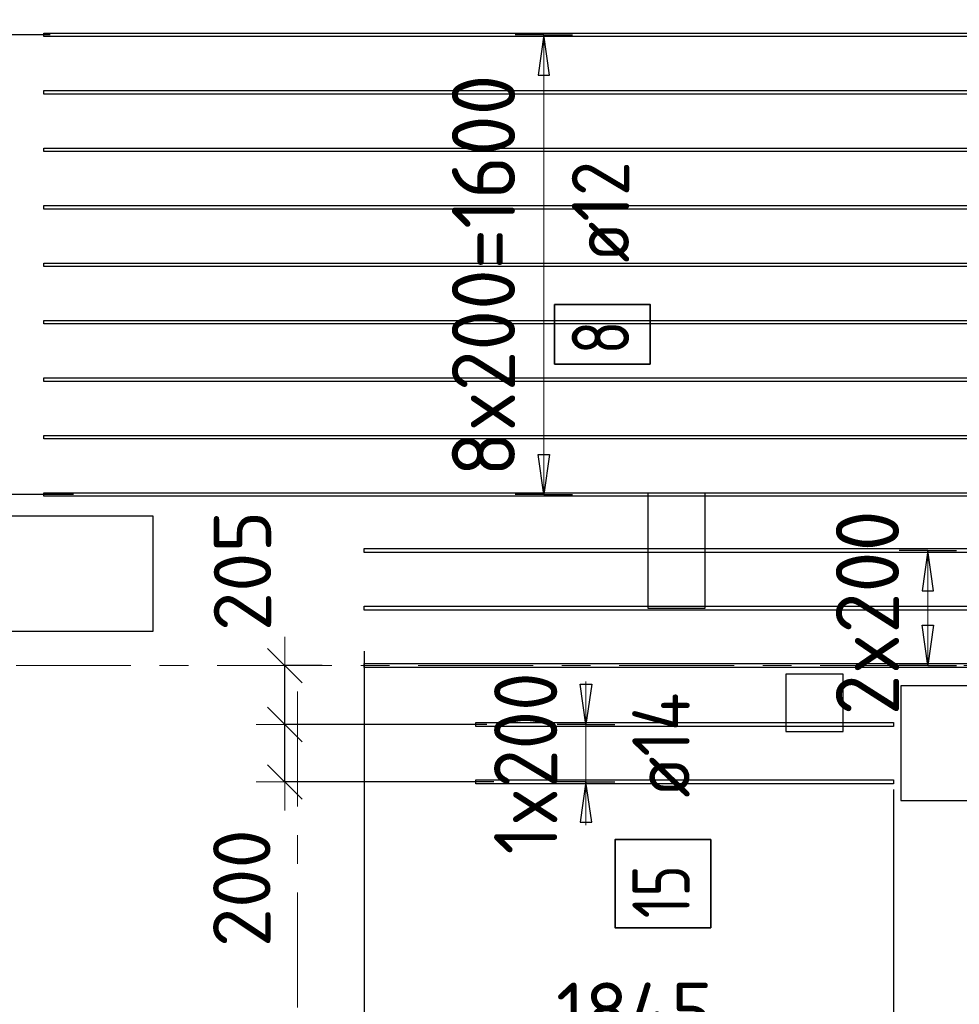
# Model space of a CAD drawing. Header units: metres. Extents: x -38 to 97, y -15 to 21.
# Tile 10 of 111: x 27.48 to 30.75, y 7.82 to 11.25. Entities that reach past the tile are written whole.
import ezdxf

# ---------------------------------------------------------------- set-up
doc = ezdxf.new("R2010")
doc.units = ezdxf.units.M
doc.header["$PDMODE"] = 65
doc.linetypes.add('______11', pattern=[0.5, 0.4, -0.05, 0, -0.05])
doc.linetypes.add('______5', pattern=[1.1, 0.8, -0.1, 0.1, -0.1])
for name, color, linetype, lineweight in [('XR$2$Осевая линия (1)', 7, '______5', 13), ('XR$3$Арм.стержн. Доп. арматура', 180, 'Continuous', 35), ('XR$3$Перекрытие (1)', 7, 'Continuous', 35), ('XR$3$Размерная линия (1)', 7, 'Continuous', 13), ('XR$5$Арм.стержн. Доп. арматура', 180, 'Continuous', 35), ('XR$5$Перекрытие (1)', 7, 'Continuous', 35), ('XR$5$Размерная линия (1)', 7, 'Continuous', 13)]:
    doc.layers.add(name, color=color, linetype=linetype, lineweight=lineweight)
doc.layers.add('XR$3$Арм.стержн.Доп. Арм верхн.зоны Х', color=7, linetype='Continuous', lineweight=35, true_color=0x8c8cff)
doc.layers.add('XR$5$Арм.стержн.Доп. Арм верхн.зоны Х', color=7, linetype='Continuous', lineweight=35, true_color=0x8c8cff)
doc.styles.add('ISOCPEUR', font='txt')
doc.dimstyles.new('DIMSTYLE_3', dxfattribs={"dimtxt": 0.2, "dimasz": 0.2, "dimexe": 0, "dimexo": 0, "dimgap": 0.1, "dimtad": 2, "dimdec": 0, "dimlfac": 1000, "dimrnd": 5, "dimzin": 12, "dimdsep": 46, "dimtxsty": 'ISOCPEUR', "dimblk1": 'ALL_ML_STRICH', "dimblk2": 'ALL_ML_STRICH', "dimsah": 1, "dimcen": 0, "dimclrd": 7, "dimclre": 256, "dimclrt": 7, "dimadec": 0, "dimazin": 0, "dimtfac": 1, "dimtdec": 0, "dimtix": 1, "dimtmove": 2, "dimatfit": 3, "dimfxl": 0, "dimtzin": 0, "dimlwd": 0, "dimlwe": -3, "dimarcsym": 0})
doc.dimstyles.new('DIMSTYLE_6', dxfattribs={"dimtxt": 0.2, "dimasz": 0.2, "dimexe": 0, "dimexo": 0, "dimgap": 0.1, "dimtad": 2, "dimdec": 0, "dimlfac": 1000, "dimrnd": 5, "dimzin": 12, "dimdsep": 46, "dimtxsty": 'ISOCPEUR', "dimblk1": 'ALL_ML_STRICH', "dimblk2": 'ALL_ML_STRICH', "dimsah": 1, "dimcen": 0, "dimclrd": 7, "dimclre": 256, "dimclrt": 7, "dimadec": 0, "dimazin": 0, "dimtfac": 1, "dimtdec": 0, "dimtix": 1, "dimtmove": 2, "dimatfit": 3, "dimfxl": 0, "dimtvp": 1.2, "dimtzin": 0, "dimlwd": 0, "dimlwe": -3, "dimarcsym": 0})

# ---------------------------------------------------------------- blocks, each defined once
blk = doc.blocks.new('ALL_ML_STRICH')
at = {"color": 0, "linetype": 'ByBlock', "lineweight": -2}
for p, q in [((0, -0.5), (0, 0.5)), ((-0.3, -0.3), (0.3, 0.3)), ((-1, 0), (0.5, 0))]:
    blk.add_line(p, q, dxfattribs=at)
blk = doc.blocks.new('*D47')
at = {"layer": 'DEFPOINTS', "color": 7, "linetype": 'Continuous', "lineweight": 13, "transparency": 33554687}
for p in [(27.6088, 11.1953), (27.1075, 9.5953), (27.6898, 9.5953)]:
    blk.add_point(p, dxfattribs=at)
at = {"layer": 'XR$3$Размерная линия (1)', "color": 9, "linetype": 'Continuous', "lineweight": -2, "true_color": 0xc7c7c7, "transparency": 33554687}
for p, q in [((27.5888, 11.1953), (27.1075, 11.1953)), ((27.6698, 9.5953), (27.1075, 9.5953))]:
    blk.add_line(p, q, dxfattribs=at)
at = {"layer": 'XR$3$Размерная линия (1)', "color": 7, "linetype": 'Continuous', "lineweight": -2, "transparency": 33554687}
blk.add_line((27.1075, 9.5953), (27.1075, 11.1953), dxfattribs=at)
at = {"layer": 'XR$3$Размерная линия (1)', "color": 7, "linetype": 'Continuous', "lineweight": 13, "transparency": 33554687, "xscale": 0.2, "yscale": 0.2, "zscale": 0.2}
for p, rotation in [((27.1075, 11.1953), 90), ((27.1075, 9.5953), 270)]:
    blk.add_blockref('ALL_ML_STRICH', p, dxfattribs=dict(at, rotation=rotation))
at = {"layer": 'XR$3$Размерная линия (1)', "color": 7, "linetype": 'Continuous', "lineweight": 13, "transparency": 33554687, "insert": (26.9575, 10.4253), "char_height": 0.2, "width": 0.8, "attachment_point": 5, "rotation": 90, "style": 'ISOCPEUR'}
blk.add_mtext('\\A1;{1600}', dxfattribs=at)
blk = doc.blocks.new('*D48')
at = {"layer": 'DEFPOINTS', "color": 7, "linetype": 'Continuous', "lineweight": 13, "transparency": 33554687}
for p in [(27.6535, 11.3953), (27.1075, 11.1953), (27.6088, 11.1953)]:
    blk.add_point(p, dxfattribs=at)
at = {"layer": 'XR$3$Размерная линия (1)', "color": 9, "linetype": 'Continuous', "lineweight": -2, "true_color": 0xc7c7c7, "transparency": 33554687}
for p, q in [((27.6335, 11.3953), (27.1075, 11.3953)), ((27.5888, 11.1953), (27.1075, 11.1953))]:
    blk.add_line(p, q, dxfattribs=at)
at = {"layer": 'XR$3$Размерная линия (1)', "color": 7, "linetype": 'Continuous', "lineweight": -2, "transparency": 33554687}
blk.add_line((27.1075, 11.1953), (27.1075, 11.3953), dxfattribs=at)
at = {"layer": 'XR$3$Размерная линия (1)', "color": 7, "linetype": 'Continuous', "lineweight": 13, "transparency": 33554687, "xscale": 0.2, "yscale": 0.2, "zscale": 0.2}
for p, rotation in [((27.1075, 11.3953), 90), ((27.1075, 11.1953), 270)]:
    blk.add_blockref('ALL_ML_STRICH', p, dxfattribs=dict(at, rotation=rotation))
at = {"layer": 'XR$3$Размерная линия (1)', "color": 7, "linetype": 'Continuous', "lineweight": 13, "transparency": 33554687, "insert": (26.679, 11.059), "char_height": 0.2, "width": 0.6, "attachment_point": 5, "rotation": 90, "style": 'ISOCPEUR'}
blk.add_mtext('\\A1;{200}', dxfattribs=at)
blk = doc.blocks.new('*D55')
at = {"layer": 'DEFPOINTS', "color": 7, "linetype": 'Continuous', "lineweight": 13, "transparency": 33554687}
for p in [(29.1295, 8.7953), (28.406, 8.5953), (29.1539, 8.5953)]:
    blk.add_point(p, dxfattribs=at)
at = {"layer": 'XR$3$Размерная линия (1)', "color": 9, "linetype": 'Continuous', "lineweight": -2, "true_color": 0xc7c7c7, "transparency": 33554687}
for p, q in [((29.1095, 8.7953), (28.406, 8.7953)), ((29.1339, 8.5953), (28.406, 8.5953))]:
    blk.add_line(p, q, dxfattribs=at)
at = {"layer": 'XR$3$Размерная линия (1)', "color": 7, "linetype": 'Continuous', "lineweight": -2, "transparency": 33554687}
blk.add_line((28.406, 8.5953), (28.406, 8.7953), dxfattribs=at)
at = {"layer": 'XR$3$Размерная линия (1)', "color": 7, "linetype": 'Continuous', "lineweight": 13, "transparency": 33554687, "xscale": 0.2, "yscale": 0.2, "zscale": 0.2}
for p, rotation in [((28.406, 8.7953), 90), ((28.406, 8.5953), 270)]:
    blk.add_blockref('ALL_ML_STRICH', p, dxfattribs=dict(at, rotation=rotation))
at = {"layer": 'XR$3$Размерная линия (1)', "color": 7, "linetype": 'Continuous', "lineweight": 13, "transparency": 33554687, "insert": (28.256, 8.2253), "char_height": 0.2, "width": 0.6, "attachment_point": 5, "rotation": 90, "style": 'ISOCPEUR'}
blk.add_mtext('\\A1;{200}', dxfattribs=at)
blk = doc.blocks.new('*D56')
at = {"layer": 'DEFPOINTS', "color": 7, "linetype": 'Continuous', "lineweight": 13, "transparency": 33554687}
for p in [(28.5564, 9), (28.406, 8.7953), (29.1295, 8.7953)]:
    blk.add_point(p, dxfattribs=at)
at = {"layer": 'XR$3$Размерная линия (1)', "color": 9, "linetype": 'Continuous', "lineweight": -2, "true_color": 0xc7c7c7, "transparency": 33554687}
for p, q in [((28.5364, 9), (28.406, 9)), ((29.1095, 8.7953), (28.406, 8.7953))]:
    blk.add_line(p, q, dxfattribs=at)
at = {"layer": 'XR$3$Размерная линия (1)', "color": 7, "linetype": 'Continuous', "lineweight": -2, "transparency": 33554687}
blk.add_line((28.406, 8.7953), (28.406, 9), dxfattribs=at)
at = {"layer": 'XR$3$Размерная линия (1)', "color": 7, "linetype": 'Continuous', "lineweight": 13, "transparency": 33554687, "xscale": 0.2, "yscale": 0.2, "zscale": 0.2}
for p, rotation in [((28.406, 9), 90), ((28.406, 8.7953), 270)]:
    blk.add_blockref('ALL_ML_STRICH', p, dxfattribs=dict(at, rotation=rotation))
at = {"layer": 'XR$3$Размерная линия (1)', "color": 7, "linetype": 'Continuous', "lineweight": 13, "transparency": 33554687, "insert": (28.2583, 9.3296), "char_height": 0.2, "width": 0.6, "attachment_point": 5, "rotation": 90, "style": 'ISOCPEUR'}
blk.add_mtext('\\A1;{205}', dxfattribs=at)
blk = doc.blocks.new('*D117')
at = {"layer": 'DEFPOINTS', "color": 7, "linetype": 'Continuous', "lineweight": 13, "transparency": 33554687}
for p in [(28.6821, 9.0707), (30.525, 8.5883), (28.6821, 7.6467)]:
    blk.add_point(p, dxfattribs=at)
at = {"layer": 'XR$3$Размерная линия (1)', "color": 9, "linetype": 'Continuous', "lineweight": -2, "true_color": 0xc7c7c7, "transparency": 33554687}
for p, q in [((28.6821, 9.0507), (28.6821, 7.6467)), ((30.525, 8.5683), (30.525, 7.6467))]:
    blk.add_line(p, q, dxfattribs=at)
at = {"layer": 'XR$3$Размерная линия (1)', "color": 7, "linetype": 'Continuous', "lineweight": -2, "transparency": 33554687}
blk.add_line((28.6821, 7.6467), (30.525, 7.6467), dxfattribs=at)
at = {"layer": 'XR$3$Размерная линия (1)', "color": 7, "linetype": 'Continuous', "lineweight": 13, "transparency": 33554687, "xscale": 0.2, "yscale": 0.2, "zscale": 0.2, "rotation": 180}
blk.add_blockref('ALL_ML_STRICH', (28.6821, 7.6467), dxfattribs=at)
at = {"layer": 'XR$3$Размерная линия (1)', "color": 7, "linetype": 'Continuous', "lineweight": 13, "transparency": 33554687, "xscale": 0.2, "yscale": 0.2, "zscale": 0.2}
blk.add_blockref('ALL_ML_STRICH', (30.525, 7.6467), dxfattribs=at)
at = {"layer": 'XR$3$Размерная линия (1)', "color": 7, "linetype": 'Continuous', "lineweight": 13, "transparency": 33554687, "insert": (29.6235, 7.7967), "char_height": 0.2, "width": 0.8, "attachment_point": 5, "style": 'ISOCPEUR'}
blk.add_mtext('\\A1;{1845}', dxfattribs=at)
blk = doc.blocks.new('*D118')
at = {"layer": 'DEFPOINTS', "color": 7, "linetype": 'Continuous', "lineweight": 13, "transparency": 33554687}
for p in [(31.6321, 9.1079), (30.525, 8.5883), (30.525, 7.6467)]:
    blk.add_point(p, dxfattribs=at)
at = {"layer": 'XR$3$Размерная линия (1)', "color": 9, "linetype": 'Continuous', "lineweight": -2, "true_color": 0xc7c7c7, "transparency": 33554687}
for p, q in [((31.6321, 9.0879), (31.6321, 7.6467)), ((30.525, 8.5683), (30.525, 7.6467))]:
    blk.add_line(p, q, dxfattribs=at)
at = {"layer": 'XR$3$Размерная линия (1)', "color": 7, "linetype": 'Continuous', "lineweight": -2, "transparency": 33554687}
blk.add_line((30.525, 7.6467), (31.6321, 7.6467), dxfattribs=at)
at = {"layer": 'XR$3$Размерная линия (1)', "color": 7, "linetype": 'Continuous', "lineweight": 13, "transparency": 33554687, "xscale": 0.2, "yscale": 0.2, "zscale": 0.2, "rotation": 180}
blk.add_blockref('ALL_ML_STRICH', (30.525, 7.6467), dxfattribs=at)
at = {"layer": 'XR$3$Размерная линия (1)', "color": 7, "linetype": 'Continuous', "lineweight": 13, "transparency": 33554687, "xscale": 0.2, "yscale": 0.2, "zscale": 0.2}
blk.add_blockref('ALL_ML_STRICH', (31.6321, 7.6467), dxfattribs=at)
at = {"layer": 'XR$3$Размерная линия (1)', "color": 7, "linetype": 'Continuous', "lineweight": 13, "transparency": 33554687, "insert": (31.1285, 7.7967), "char_height": 0.2, "width": 0.8, "attachment_point": 5, "style": 'ISOCPEUR'}
blk.add_mtext('\\A1;{1105}', dxfattribs=at)
blk = doc.blocks.new('*D344')
at = {"layer": 'DEFPOINTS', "color": 7, "linetype": 'Continuous', "lineweight": 13, "transparency": 33554687}
for p in [(27.6088, 11.1953), (27.1075, 9.5953), (27.6898, 9.5953)]:
    blk.add_point(p, dxfattribs=at)
at = {"layer": 'XR$5$Размерная линия (1)', "color": 9, "linetype": 'Continuous', "lineweight": -2, "true_color": 0xc7c7c7, "transparency": 33554687}
for p, q in [((27.5888, 11.1953), (27.1075, 11.1953)), ((27.6698, 9.5953), (27.1075, 9.5953))]:
    blk.add_line(p, q, dxfattribs=at)
at = {"layer": 'XR$5$Размерная линия (1)', "color": 7, "linetype": 'Continuous', "lineweight": -2, "transparency": 33554687}
blk.add_line((27.1075, 9.5953), (27.1075, 11.1953), dxfattribs=at)
at = {"layer": 'XR$5$Размерная линия (1)', "color": 7, "linetype": 'Continuous', "lineweight": 13, "transparency": 33554687, "xscale": 0.2, "yscale": 0.2, "zscale": 0.2}
for p, rotation in [((27.1075, 11.1953), 90), ((27.1075, 9.5953), 270)]:
    blk.add_blockref('ALL_ML_STRICH', p, dxfattribs=dict(at, rotation=rotation))
at = {"layer": 'XR$5$Размерная линия (1)', "color": 7, "linetype": 'Continuous', "lineweight": 13, "transparency": 33554687, "insert": (26.9575, 10.4253), "char_height": 0.2, "width": 0.8, "attachment_point": 5, "rotation": 90, "style": 'ISOCPEUR'}
blk.add_mtext('\\A1;{1600}', dxfattribs=at)
blk = doc.blocks.new('*D345')
at = {"layer": 'DEFPOINTS', "color": 7, "linetype": 'Continuous', "lineweight": 13, "transparency": 33554687}
for p in [(27.6535, 11.3953), (27.1075, 11.1953), (27.6088, 11.1953)]:
    blk.add_point(p, dxfattribs=at)
at = {"layer": 'XR$5$Размерная линия (1)', "color": 9, "linetype": 'Continuous', "lineweight": -2, "true_color": 0xc7c7c7, "transparency": 33554687}
for p, q in [((27.6335, 11.3953), (27.1075, 11.3953)), ((27.5888, 11.1953), (27.1075, 11.1953))]:
    blk.add_line(p, q, dxfattribs=at)
at = {"layer": 'XR$5$Размерная линия (1)', "color": 7, "linetype": 'Continuous', "lineweight": -2, "transparency": 33554687}
blk.add_line((27.1075, 11.1953), (27.1075, 11.3953), dxfattribs=at)
at = {"layer": 'XR$5$Размерная линия (1)', "color": 7, "linetype": 'Continuous', "lineweight": 13, "transparency": 33554687, "xscale": 0.2, "yscale": 0.2, "zscale": 0.2}
for p, rotation in [((27.1075, 11.3953), 90), ((27.1075, 11.1953), 270)]:
    blk.add_blockref('ALL_ML_STRICH', p, dxfattribs=dict(at, rotation=rotation))
at = {"layer": 'XR$5$Размерная линия (1)', "color": 7, "linetype": 'Continuous', "lineweight": 13, "transparency": 33554687, "insert": (26.679, 11.059), "char_height": 0.2, "width": 0.6, "attachment_point": 5, "rotation": 90, "style": 'ISOCPEUR'}
blk.add_mtext('\\A1;{200}', dxfattribs=at)
blk = doc.blocks.new('*D352')
at = {"layer": 'DEFPOINTS', "color": 7, "linetype": 'Continuous', "lineweight": 13, "transparency": 33554687}
for p in [(29.1295, 8.7953), (28.406, 8.5953), (29.1539, 8.5953)]:
    blk.add_point(p, dxfattribs=at)
at = {"layer": 'XR$5$Размерная линия (1)', "color": 9, "linetype": 'Continuous', "lineweight": -2, "true_color": 0xc7c7c7, "transparency": 33554687}
for p, q in [((29.1095, 8.7953), (28.406, 8.7953)), ((29.1339, 8.5953), (28.406, 8.5953))]:
    blk.add_line(p, q, dxfattribs=at)
at = {"layer": 'XR$5$Размерная линия (1)', "color": 7, "linetype": 'Continuous', "lineweight": -2, "transparency": 33554687}
blk.add_line((28.406, 8.5953), (28.406, 8.7953), dxfattribs=at)
at = {"layer": 'XR$5$Размерная линия (1)', "color": 7, "linetype": 'Continuous', "lineweight": 13, "transparency": 33554687, "xscale": 0.2, "yscale": 0.2, "zscale": 0.2}
for p, rotation in [((28.406, 8.7953), 90), ((28.406, 8.5953), 270)]:
    blk.add_blockref('ALL_ML_STRICH', p, dxfattribs=dict(at, rotation=rotation))
at = {"layer": 'XR$5$Размерная линия (1)', "color": 7, "linetype": 'Continuous', "lineweight": 13, "transparency": 33554687, "insert": (28.256, 8.2253), "char_height": 0.2, "width": 0.6, "attachment_point": 5, "rotation": 90, "style": 'ISOCPEUR'}
blk.add_mtext('\\A1;{200}', dxfattribs=at)
blk = doc.blocks.new('*D353')
at = {"layer": 'DEFPOINTS', "color": 7, "linetype": 'Continuous', "lineweight": 13, "transparency": 33554687}
for p in [(28.5564, 9), (28.406, 8.7953), (29.1295, 8.7953)]:
    blk.add_point(p, dxfattribs=at)
at = {"layer": 'XR$5$Размерная линия (1)', "color": 9, "linetype": 'Continuous', "lineweight": -2, "true_color": 0xc7c7c7, "transparency": 33554687}
for p, q in [((28.5364, 9), (28.406, 9)), ((29.1095, 8.7953), (28.406, 8.7953))]:
    blk.add_line(p, q, dxfattribs=at)
at = {"layer": 'XR$5$Размерная линия (1)', "color": 7, "linetype": 'Continuous', "lineweight": -2, "transparency": 33554687}
blk.add_line((28.406, 8.7953), (28.406, 9), dxfattribs=at)
at = {"layer": 'XR$5$Размерная линия (1)', "color": 7, "linetype": 'Continuous', "lineweight": 13, "transparency": 33554687, "xscale": 0.2, "yscale": 0.2, "zscale": 0.2}
for p, rotation in [((28.406, 9), 90), ((28.406, 8.7953), 270)]:
    blk.add_blockref('ALL_ML_STRICH', p, dxfattribs=dict(at, rotation=rotation))
at = {"layer": 'XR$5$Размерная линия (1)', "color": 7, "linetype": 'Continuous', "lineweight": 13, "transparency": 33554687, "insert": (28.2583, 9.3296), "char_height": 0.2, "width": 0.6, "attachment_point": 5, "rotation": 90, "style": 'ISOCPEUR'}
blk.add_mtext('\\A1;{205}', dxfattribs=at)
blk = doc.blocks.new('*D414')
at = {"layer": 'DEFPOINTS', "color": 7, "linetype": 'Continuous', "lineweight": 13, "transparency": 33554687}
for p in [(28.6821, 9.0707), (30.525, 8.5883), (28.6821, 7.6467)]:
    blk.add_point(p, dxfattribs=at)
at = {"layer": 'XR$5$Размерная линия (1)', "color": 9, "linetype": 'Continuous', "lineweight": -2, "true_color": 0xc7c7c7, "transparency": 33554687}
for p, q in [((28.6821, 9.0507), (28.6821, 7.6467)), ((30.525, 8.5683), (30.525, 7.6467))]:
    blk.add_line(p, q, dxfattribs=at)
at = {"layer": 'XR$5$Размерная линия (1)', "color": 7, "linetype": 'Continuous', "lineweight": -2, "transparency": 33554687}
blk.add_line((28.6821, 7.6467), (30.525, 7.6467), dxfattribs=at)
at = {"layer": 'XR$5$Размерная линия (1)', "color": 7, "linetype": 'Continuous', "lineweight": 13, "transparency": 33554687, "xscale": 0.2, "yscale": 0.2, "zscale": 0.2, "rotation": 180}
blk.add_blockref('ALL_ML_STRICH', (28.6821, 7.6467), dxfattribs=at)
at = {"layer": 'XR$5$Размерная линия (1)', "color": 7, "linetype": 'Continuous', "lineweight": 13, "transparency": 33554687, "xscale": 0.2, "yscale": 0.2, "zscale": 0.2}
blk.add_blockref('ALL_ML_STRICH', (30.525, 7.6467), dxfattribs=at)
at = {"layer": 'XR$5$Размерная линия (1)', "color": 7, "linetype": 'Continuous', "lineweight": 13, "transparency": 33554687, "insert": (29.6235, 7.7967), "char_height": 0.2, "width": 0.8, "attachment_point": 5, "style": 'ISOCPEUR'}
blk.add_mtext('\\A1;{1845}', dxfattribs=at)
blk = doc.blocks.new('*D415')
at = {"layer": 'DEFPOINTS', "color": 7, "linetype": 'Continuous', "lineweight": 13, "transparency": 33554687}
for p in [(31.6321, 9.1079), (30.525, 8.5883), (30.525, 7.6467)]:
    blk.add_point(p, dxfattribs=at)
at = {"layer": 'XR$5$Размерная линия (1)', "color": 9, "linetype": 'Continuous', "lineweight": -2, "true_color": 0xc7c7c7, "transparency": 33554687}
for p, q in [((31.6321, 9.0879), (31.6321, 7.6467)), ((30.525, 8.5683), (30.525, 7.6467))]:
    blk.add_line(p, q, dxfattribs=at)
at = {"layer": 'XR$5$Размерная линия (1)', "color": 7, "linetype": 'Continuous', "lineweight": -2, "transparency": 33554687}
blk.add_line((30.525, 7.6467), (31.6321, 7.6467), dxfattribs=at)
at = {"layer": 'XR$5$Размерная линия (1)', "color": 7, "linetype": 'Continuous', "lineweight": 13, "transparency": 33554687, "xscale": 0.2, "yscale": 0.2, "zscale": 0.2, "rotation": 180}
blk.add_blockref('ALL_ML_STRICH', (30.525, 7.6467), dxfattribs=at)
at = {"layer": 'XR$5$Размерная линия (1)', "color": 7, "linetype": 'Continuous', "lineweight": 13, "transparency": 33554687, "xscale": 0.2, "yscale": 0.2, "zscale": 0.2}
blk.add_blockref('ALL_ML_STRICH', (31.6321, 7.6467), dxfattribs=at)
at = {"layer": 'XR$5$Размерная линия (1)', "color": 7, "linetype": 'Continuous', "lineweight": 13, "transparency": 33554687, "insert": (31.1285, 7.7967), "char_height": 0.2, "width": 0.8, "attachment_point": 5, "style": 'ISOCPEUR'}
blk.add_mtext('\\A1;{1105}', dxfattribs=at)

msp = doc.modelspace()

# ---------------------------------------------------------------- linework, layer by layer
at = {"layer": 'XR$2$Осевая линия (1)', "color": 253, "linetype": '______11', "lineweight": 13, "true_color": 0xa0a0a0, "transparency": 33554687}
for p, q in [((-2.63, 9), (62.6, 9)), ((28.45, -3.39), (28.45, 8.92))]:
    msp.add_line(p, q, dxfattribs=at)
at = {"layer": 'XR$3$Арм.стержн. Доп. арматура', "color": 7, "linetype": 'Continuous', "lineweight": 13, "transparency": 33554687}
for p, q in [((29.4543, 8.7953), (29.4543, 8.9453)), ((29.4543, 8.5953), (29.4543, 8.7953)), ((29.4543, 8.5953), (29.4543, 8.4453))]:
    msp.add_line(p, q, dxfattribs=at)
at = {"layer": 'XR$3$Арм.стержн. Доп. арматура', "color": 7, "linetype": 'Continuous', "lineweight": 25, "transparency": 33554687}
for p, q in [((29.4543, 8.7953), (29.4343, 8.9353)), ((29.4343, 8.9353), (29.4743, 8.9353)), ((29.4743, 8.9353), (29.4543, 8.7953)), ((29.4543, 8.5953), (29.4343, 8.4553)), ((29.4743, 8.4553), (29.4543, 8.5953)), ((29.4343, 8.4553), (29.4743, 8.4553))]:
    msp.add_line(p, q, dxfattribs=at)
at = {"layer": 'XR$3$Арм.стержн. Доп. арматура', "color": 253, "linetype": 'Continuous', "lineweight": -3, "true_color": 0xa0a0a0, "transparency": 33554687}
for p, q in [((29.4543, 8.7953), (29.3543, 8.7953)), ((29.4543, 8.7953), (29.5543, 8.7953)), ((29.4543, 8.5953), (29.3543, 8.5953)), ((29.4543, 8.5953), (29.5543, 8.5953))]:
    msp.add_line(p, q, dxfattribs=at)
at = {"layer": 'XR$3$Арм.стержн. Доп. арматура', "color": 7, "linetype": 'Continuous', "lineweight": 25, "transparency": 33554687}
for points in [[(29.071, 8.8023), (30.525, 8.8023), (30.525, 8.7883), (29.071, 8.7883), (29.071, 8.8023)], [(29.071, 8.6023), (30.525, 8.6023), (30.525, 8.5883), (29.071, 8.5883), (29.071, 8.6023)]]:
    msp.add_lwpolyline(points, dxfattribs=at)
at = {"layer": 'XR$3$Арм.стержн. Доп. арматура', "color": 7, "linetype": 'Continuous', "lineweight": 35, "transparency": 33554687}
msp.add_lwpolyline([(29.8889, 8.0877), (29.8889, 8.3943), (29.5556, 8.3943), (29.5556, 8.0877), (29.8889, 8.0877)], dxfattribs=at)
at = {"layer": 'XR$3$Арм.стержн.Доп. Арм верхн.зоны Х', "color": 253, "linetype": 'Continuous', "lineweight": -3, "true_color": 0xa0a0a0, "transparency": 33554687}
for p, q in [((29.3074, 11.1953), (29.2074, 11.1953)), ((29.3074, 11.1953), (29.4074, 11.1953)), ((29.3074, 9.5953), (29.2074, 9.5953)), ((29.3074, 9.5953), (29.4074, 9.5953)), ((30.6442, 9.4005), (30.5442, 9.4005)), ((30.6442, 9.4005), (30.7442, 9.4005)), ((30.6442, 9.0005), (30.5442, 9.0005)), ((30.6442, 9.0005), (30.7442, 9.0005))]:
    msp.add_line(p, q, dxfattribs=at)
at = {"layer": 'XR$3$Арм.стержн.Доп. Арм верхн.зоны Х', "color": 7, "linetype": 'Continuous', "lineweight": 25, "transparency": 33554687}
for p, q in [((29.3074, 11.1953), (29.2874, 11.0553)), ((29.3274, 11.0553), (29.3074, 11.1953)), ((29.2874, 11.0553), (29.3274, 11.0553)), ((29.3074, 9.5953), (29.2874, 9.7353)), ((29.2874, 9.7353), (29.3274, 9.7353)), ((29.3274, 9.7353), (29.3074, 9.5953)), ((30.6442, 9.4005), (30.6242, 9.2605)), ((30.6642, 9.2605), (30.6442, 9.4005)), ((30.6242, 9.2605), (30.6642, 9.2605)), ((30.6442, 9.0005), (30.6242, 9.1405)), ((30.6242, 9.1405), (30.6642, 9.1405)), ((30.6642, 9.1405), (30.6442, 9.0005))]:
    msp.add_line(p, q, dxfattribs=at)
at = {"layer": 'XR$3$Арм.стержн.Доп. Арм верхн.зоны Х', "color": 7, "linetype": 'Continuous', "lineweight": 13, "transparency": 33554687}
for p, q in [((29.3074, 11.1953), (29.3074, 11.1953)), ((29.3074, 9.5953), (29.3074, 11.1953)), ((29.3074, 9.5953), (29.3074, 9.5953)), ((30.6442, 9.4005), (30.6442, 9.4005)), ((30.6442, 9.0005), (30.6442, 9.4005)), ((30.6442, 9.0005), (30.6442, 9.0005))]:
    msp.add_line(p, q, dxfattribs=at)
at = {"layer": 'XR$3$Арм.стержн.Доп. Арм верхн.зоны Х', "color": 34, "linetype": 'Continuous', "lineweight": 25, "transparency": 33554687}
for points in [[(31.4663, 11.1893), (27.5663, 11.1893), (27.5663, 11.2013), (31.4663, 11.2013), (31.4663, 11.1893)], [(31.4663, 10.9893), (27.5663, 10.9893), (27.5663, 11.0013), (31.4663, 11.0013), (31.4663, 10.9893)], [(31.4663, 10.7893), (27.5663, 10.7893), (27.5663, 10.8013), (31.4663, 10.8013), (31.4663, 10.7893)], [(31.4663, 10.5893), (27.5663, 10.5893), (27.5663, 10.6013), (31.4663, 10.6013), (31.4663, 10.5893)], [(31.4663, 10.3893), (27.5663, 10.3893), (27.5663, 10.4013), (31.4663, 10.4013), (31.4663, 10.3893)], [(31.4663, 10.1893), (27.5663, 10.1893), (27.5663, 10.2013), (31.4663, 10.2013), (31.4663, 10.1893)], [(31.4663, 9.9893), (27.5663, 9.9893), (27.5663, 10.0013), (31.4663, 10.0013), (31.4663, 9.9893)], [(31.4663, 9.7893), (27.5663, 9.7893), (27.5663, 9.8013), (31.4663, 9.8013), (31.4663, 9.7893)], [(31.4663, 9.5893), (27.5663, 9.5893), (27.5663, 9.6013), (31.4663, 9.6013), (31.4663, 9.5893)]]:
    msp.add_lwpolyline(points, dxfattribs=at)
at = {"layer": 'XR$3$Арм.стержн.Доп. Арм верхн.зоны Х', "color": 7, "linetype": 'Continuous', "lineweight": 35, "transparency": 33554687}
msp.add_lwpolyline([(29.6782, 10.0498), (29.6782, 10.2565), (29.3449, 10.2565), (29.3449, 10.0498), (29.6782, 10.0498)], dxfattribs=at)
at = {"layer": 'XR$3$Арм.стержн.Доп. Арм верхн.зоны Х', "color": 7, "linetype": 'Continuous', "lineweight": 25, "transparency": 33554687}
for points in [[(31.6321, 9.3935), (28.6821, 9.3935), (28.6821, 9.4075), (31.6321, 9.4075), (31.6321, 9.3935)], [(31.6321, 9.1935), (28.6821, 9.1935), (28.6821, 9.2075), (31.6321, 9.2075), (31.6321, 9.1935)], [(31.6321, 8.9935), (28.6821, 8.9935), (28.6821, 9.0075), (31.6321, 9.0075), (31.6321, 8.9935)]]:
    msp.add_lwpolyline(points, dxfattribs=at)
at = {"layer": 'XR$3$Перекрытие (1)', "color": 7, "linetype": 'Continuous', "lineweight": 25, "transparency": 33554687}
for p, q in [((29.6691, 9.6002), (29.6691, 9.2003)), ((29.8691, 9.6002), (29.6691, 9.6002)), ((29.8691, 9.2003), (29.8691, 9.6002)), ((29.6691, 9.2003), (29.8691, 9.2003)), ((30.15, 8.9702), (30.15, 8.7702)), ((30.35, 8.9702), (30.15, 8.9702)), ((30.35, 8.7702), (30.35, 8.9702)), ((30.15, 8.7702), (30.35, 8.7702))]:
    msp.add_line(p, q, dxfattribs=at)
at = {"layer": 'XR$5$Арм.стержн. Доп. арматура', "color": 7, "linetype": 'Continuous', "lineweight": 25, "transparency": 33554687}
for points in [[(29.071, 8.8023), (30.525, 8.8023), (30.525, 8.7883), (29.071, 8.7883), (29.071, 8.8023)], [(29.071, 8.6023), (30.525, 8.6023), (30.525, 8.5883), (29.071, 8.5883), (29.071, 8.6023)]]:
    msp.add_lwpolyline(points, dxfattribs=at)
at = {"layer": 'XR$5$Арм.стержн.Доп. Арм верхн.зоны Х', "color": 253, "linetype": 'Continuous', "lineweight": -3, "true_color": 0xa0a0a0, "transparency": 33554687}
for p, q in [((29.3074, 11.1953), (29.2074, 11.1953)), ((29.3074, 11.1953), (29.4074, 11.1953)), ((29.3074, 9.5953), (29.2074, 9.5953)), ((29.3074, 9.5953), (29.4074, 9.5953)), ((30.6442, 9.4005), (30.5442, 9.4005)), ((30.6442, 9.4005), (30.7442, 9.4005)), ((30.6442, 9.0005), (30.5442, 9.0005)), ((30.6442, 9.0005), (30.7442, 9.0005))]:
    msp.add_line(p, q, dxfattribs=at)
at = {"layer": 'XR$5$Арм.стержн.Доп. Арм верхн.зоны Х', "color": 7, "linetype": 'Continuous', "lineweight": 25, "transparency": 33554687}
for p, q in [((29.3074, 11.1953), (29.2874, 11.0553)), ((29.3274, 11.0553), (29.3074, 11.1953)), ((29.2874, 11.0553), (29.3274, 11.0553)), ((29.3074, 9.5953), (29.2874, 9.7353)), ((29.2874, 9.7353), (29.3274, 9.7353)), ((29.3274, 9.7353), (29.3074, 9.5953)), ((30.6442, 9.4005), (30.6242, 9.2605)), ((30.6642, 9.2605), (30.6442, 9.4005)), ((30.6242, 9.2605), (30.6642, 9.2605)), ((30.6442, 9.0005), (30.6242, 9.1405)), ((30.6242, 9.1405), (30.6642, 9.1405)), ((30.6642, 9.1405), (30.6442, 9.0005))]:
    msp.add_line(p, q, dxfattribs=at)
at = {"layer": 'XR$5$Арм.стержн.Доп. Арм верхн.зоны Х', "color": 7, "linetype": 'Continuous', "lineweight": 13, "transparency": 33554687}
for p, q in [((29.3074, 11.1953), (29.3074, 11.1953)), ((29.3074, 9.5953), (29.3074, 11.1953)), ((29.3074, 9.5953), (29.3074, 9.5953)), ((30.6442, 9.4005), (30.6442, 9.4005)), ((30.6442, 9.0005), (30.6442, 9.4005)), ((30.6442, 9.0005), (30.6442, 9.0005))]:
    msp.add_line(p, q, dxfattribs=at)
at = {"layer": 'XR$5$Арм.стержн.Доп. Арм верхн.зоны Х', "color": 34, "linetype": 'Continuous', "lineweight": 25, "transparency": 33554687}
for points in [[(31.4663, 11.1893), (27.5663, 11.1893), (27.5663, 11.2013), (31.4663, 11.2013), (31.4663, 11.1893)], [(31.4663, 10.9893), (27.5663, 10.9893), (27.5663, 11.0013), (31.4663, 11.0013), (31.4663, 10.9893)], [(31.4663, 10.7893), (27.5663, 10.7893), (27.5663, 10.8013), (31.4663, 10.8013), (31.4663, 10.7893)], [(31.4663, 10.5893), (27.5663, 10.5893), (27.5663, 10.6013), (31.4663, 10.6013), (31.4663, 10.5893)], [(31.4663, 10.3893), (27.5663, 10.3893), (27.5663, 10.4013), (31.4663, 10.4013), (31.4663, 10.3893)], [(31.4663, 10.1893), (27.5663, 10.1893), (27.5663, 10.2013), (31.4663, 10.2013), (31.4663, 10.1893)], [(31.4663, 9.9893), (27.5663, 9.9893), (27.5663, 10.0013), (31.4663, 10.0013), (31.4663, 9.9893)], [(31.4663, 9.7893), (27.5663, 9.7893), (27.5663, 9.8013), (31.4663, 9.8013), (31.4663, 9.7893)], [(31.4663, 9.5893), (27.5663, 9.5893), (27.5663, 9.6013), (31.4663, 9.6013), (31.4663, 9.5893)]]:
    msp.add_lwpolyline(points, dxfattribs=at)
at = {"layer": 'XR$5$Арм.стержн.Доп. Арм верхн.зоны Х', "color": 7, "linetype": 'Continuous', "lineweight": 35, "transparency": 33554687}
msp.add_lwpolyline([(29.6782, 10.0498), (29.6782, 10.2565), (29.3449, 10.2565), (29.3449, 10.0498), (29.6782, 10.0498)], dxfattribs=at)
at = {"layer": 'XR$5$Арм.стержн.Доп. Арм верхн.зоны Х', "color": 7, "linetype": 'Continuous', "lineweight": 25, "transparency": 33554687}
for points in [[(31.6321, 9.3935), (28.6821, 9.3935), (28.6821, 9.4075), (31.6321, 9.4075), (31.6321, 9.3935)], [(31.6321, 9.1935), (28.6821, 9.1935), (28.6821, 9.2075), (31.6321, 9.2075), (31.6321, 9.1935)], [(31.6321, 8.9935), (28.6821, 8.9935), (28.6821, 9.0075), (31.6321, 9.0075), (31.6321, 8.9935)]]:
    msp.add_lwpolyline(points, dxfattribs=at)
at = {"layer": 'XR$5$Перекрытие (1)', "color": 7, "linetype": 'Continuous', "lineweight": 25, "transparency": 33554687}
for p, q in [((29.6691, 9.6002), (29.6691, 9.2002)), ((29.8691, 9.6002), (29.6691, 9.6002)), ((29.8691, 9.2003), (29.8691, 9.6002)), ((27.9473, 9.5202), (26.7123, 9.5202)), ((27.9473, 9.1202), (27.9473, 9.5202)), ((29.6691, 9.2002), (29.8691, 9.2003)), ((26.7123, 9.1202), (27.9473, 9.1202)), ((30.15, 8.9702), (30.15, 8.7702)), ((30.35, 8.9702), (30.15, 8.9702)), ((30.35, 8.7702), (30.35, 8.9702)), ((30.55, 8.9302), (30.55, 8.5302)), ((31.85, 8.9302), (30.55, 8.9302)), ((30.15, 8.7702), (30.35, 8.7702)), ((30.55, 8.5302), (31.85, 8.5302))]:
    msp.add_line(p, q, dxfattribs=at)

# ---------------------------------------------------------------- texts
at = {"layer": 'XR$3$Арм.стержн. Доп. арматура', "color": 7, "linetype": 'Continuous', "lineweight": 13, "transparency": 33554687, "insert": (29.3543, 8.3433), "char_height": 0.22, "width": 0.823552, "attachment_point": 7, "rotation": 90, "style": 'ISOCPEUR'}
msp.add_mtext('\\W0.89;1x200', dxfattribs=at)
at = {"layer": 'XR$3$Арм.стержн. Доп. арматура', "color": 7, "linetype": 'Continuous', "lineweight": 25, "transparency": 33554687, "char_height": 0.2, "attachment_point": 7, "rotation": 90, "style": 'ISOCPEUR'}
for s, insert, width in [('\\W0.89; ø14 ', (29.8156, 8.4277), 0.769432), ('\\W0.75;15', (29.8156, 8.121), 0.314854)]:
    msp.add_mtext(s, dxfattribs=dict(at, insert=insert, width=width))
at = {"layer": 'XR$3$Арм.стержн.Доп. Арм верхн.зоны Х', "color": 7, "linetype": 'Continuous', "lineweight": 13, "transparency": 33554687, "char_height": 0.22, "attachment_point": 7, "rotation": 90, "style": 'ISOCPEUR'}
for s, insert, width in [('\\W0.94;8x200=1600', (29.2074, 9.6583), 1.59871), ('\\W0.95;2x200', (30.5442, 8.8265), 0.873359)]:
    msp.add_mtext(s, dxfattribs=dict(at, insert=insert, width=width))
at = {"layer": 'XR$3$Арм.стержн.Доп. Арм верхн.зоны Х', "color": 7, "linetype": 'Continuous', "lineweight": 25, "transparency": 33554687, "char_height": 0.2, "attachment_point": 7, "rotation": 90, "style": 'ISOCPEUR'}
for s, insert, width in [('\\W0.89; ø12 ', (29.6049, 10.2898), 0.749105), ('\\W0.78;8', (29.6049, 10.0831), 0.217605)]:
    msp.add_mtext(s, dxfattribs=dict(at, insert=insert, width=width))
at = {"layer": 'XR$5$Арм.стержн.Доп. Арм верхн.зоны Х', "color": 7, "linetype": 'Continuous', "lineweight": 13, "transparency": 33554687, "char_height": 0.22, "attachment_point": 7, "rotation": 90, "style": 'ISOCPEUR'}
for s, insert, width in [('\\W0.94;8x200=1600', (29.2074, 9.6583), 1.59871), ('\\W0.95;2x200', (30.5442, 8.8265), 0.873359)]:
    msp.add_mtext(s, dxfattribs=dict(at, insert=insert, width=width))
at = {"layer": 'XR$5$Арм.стержн.Доп. Арм верхн.зоны Х', "color": 7, "linetype": 'Continuous', "lineweight": 25, "transparency": 33554687, "char_height": 0.2, "attachment_point": 7, "rotation": 90, "style": 'ISOCPEUR'}
for s, insert, width in [('\\W0.89; ø12 ', (29.6049, 10.2898), 0.749105), ('\\W0.78;8', (29.6049, 10.0831), 0.217605)]:
    msp.add_mtext(s, dxfattribs=dict(at, insert=insert, width=width))

# ---------------------------------------------------------------- dimensions: what is measured, and where the dimension line sits
at = {"layer": 'XR$3$Размерная линия (1)', "color": 7, "linetype": 'Continuous', "lineweight": 13, "transparency": 33554687}
for base, p1, p2, dimstyle, picture, middle in [((27.1075, 11.3953), (27.5888, 11.1953), (27.6335, 11.3953), 'DIMSTYLE_6', '*D48', (26.679, 11.059)), ((27.1075, 11.1953), (27.6698, 9.5953), (27.5888, 11.1953), 'DIMSTYLE_3', '*D47', (26.9575, 10.4253)), ((28.406, 9), (29.1095, 8.7953), (28.5364, 9), 'DIMSTYLE_6', '*D56', (28.2583, 9.3296)), ((28.406, 8.7953), (29.1339, 8.5953), (29.1095, 8.7953), 'DIMSTYLE_6', '*D55', (28.256, 8.2253))]:
    dim = msp.add_linear_dim(base=base, p1=p1, p2=p2, angle=90, dimstyle=dimstyle, override={"dimpost": '<>', "dimclrd": 7, "dimclre": 9, "dimclrt": 7, "dimlwd": 0, "dimlwe": 65533}, dxfattribs=at)
    dim.commit()
    dim.dimension.update_dxf_attribs({"geometry": picture, "text_midpoint": middle, "dimtype": 160})
for base, p1, p2, picture, middle in [((31.6321, 7.6467), (30.525, 8.5683), (31.6321, 9.0879), '*D118', (31.1285, 7.7967)), ((30.525, 7.6467), (28.6821, 9.0507), (30.525, 8.5683), '*D117', (29.6235, 7.7967))]:
    dim = msp.add_linear_dim(base=base, p1=p1, p2=p2, dimstyle='DIMSTYLE_3', override={"dimpost": '<>', "dimclrd": 7, "dimclre": 9, "dimclrt": 7, "dimlwd": 0, "dimlwe": 65533}, dxfattribs=at)
    dim.commit()
    dim.dimension.update_dxf_attribs({"geometry": picture, "text_midpoint": middle, "dimtype": 160})
at = {"layer": 'XR$5$Размерная линия (1)', "color": 7, "linetype": 'Continuous', "lineweight": 13, "transparency": 33554687}
for base, p1, p2, dimstyle, picture, middle in [((27.1075, 11.3953), (27.5888, 11.1953), (27.6335, 11.3953), 'DIMSTYLE_6', '*D345', (26.679, 11.059)), ((27.1075, 11.1953), (27.6698, 9.5953), (27.5888, 11.1953), 'DIMSTYLE_3', '*D344', (26.9575, 10.4253)), ((28.406, 9), (29.1095, 8.7953), (28.5364, 9), 'DIMSTYLE_6', '*D353', (28.2583, 9.3296)), ((28.406, 8.7953), (29.1339, 8.5953), (29.1095, 8.7953), 'DIMSTYLE_6', '*D352', (28.256, 8.2253))]:
    dim = msp.add_linear_dim(base=base, p1=p1, p2=p2, angle=90, dimstyle=dimstyle, override={"dimpost": '<>', "dimclrd": 7, "dimclre": 9, "dimclrt": 7, "dimlwd": 0, "dimlwe": 65533}, dxfattribs=at)
    dim.commit()
    dim.dimension.update_dxf_attribs({"geometry": picture, "text_midpoint": middle, "dimtype": 160})
for base, p1, p2, picture, middle in [((31.6321, 7.6467), (30.525, 8.5683), (31.6321, 9.0879), '*D415', (31.1285, 7.7967)), ((30.525, 7.6467), (28.6821, 9.0507), (30.525, 8.5683), '*D414', (29.6235, 7.7967))]:
    dim = msp.add_linear_dim(base=base, p1=p1, p2=p2, dimstyle='DIMSTYLE_3', override={"dimpost": '<>', "dimclrd": 7, "dimclre": 9, "dimclrt": 7, "dimlwd": 0, "dimlwe": 65533}, dxfattribs=at)
    dim.commit()
    dim.dimension.update_dxf_attribs({"geometry": picture, "text_midpoint": middle, "dimtype": 160})

doc.saveas('drawing.dxf')
